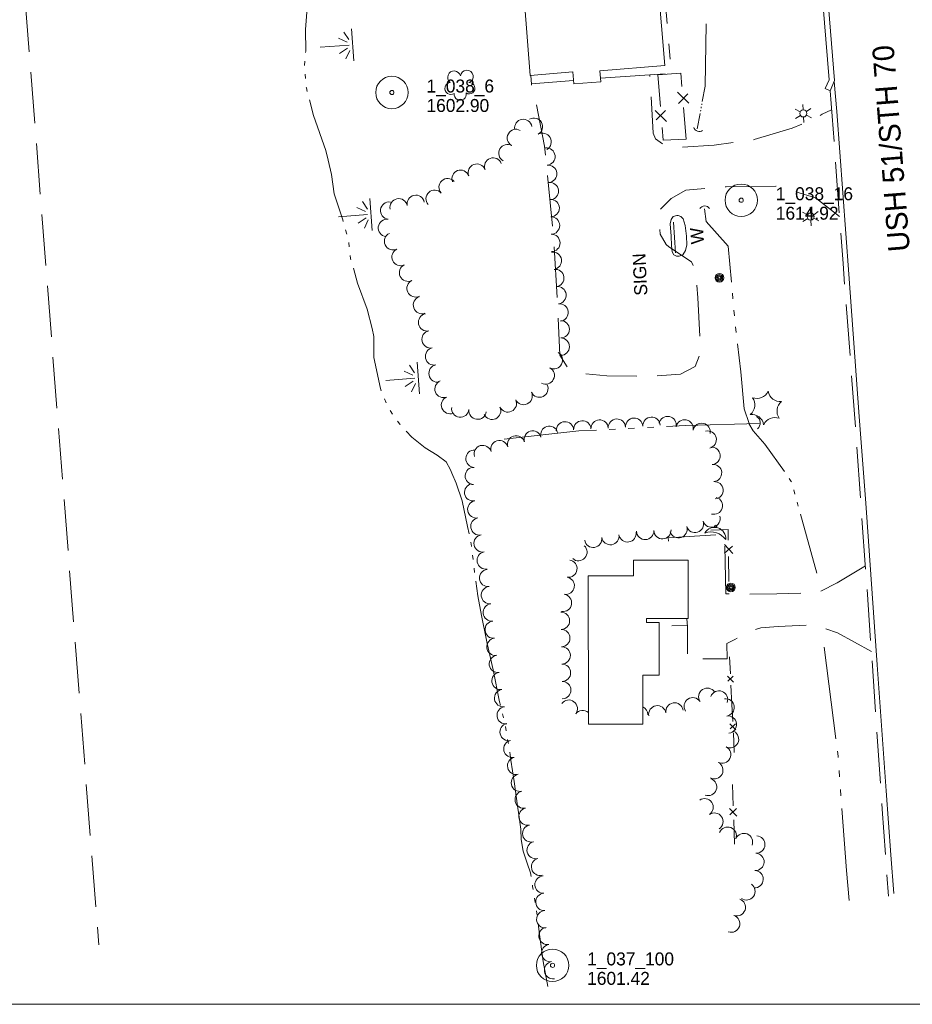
# Model space of a CAD drawing. Header units: feet. Extents: x 387481 to 389859, y 107000 to 108506.
# Tile 2 of 9: x 388046 to 388458, y 107000 to 107455. Entities that reach past the tile are written whole.
import ezdxf
from ezdxf.enums import TextEntityAlignment as Align

# ---------------------------------------------------------------- set-up
doc = ezdxf.new("R2010")
doc.units = ezdxf.units.FT
doc.header["$MEASUREMENT"] = 0
for name, pattern in [('DGN Style 3', [33.050332, 23.60738, -9.442952]), ('DGN Style 5', [16.525166, 7.082214, -9.442952]), ('DGN Style 6', [44.901237, 0.023607, -9.442952, 16.525166, -9.442952, 0.023607, -9.442952])]:
    doc.linetypes.add(name, pattern=pattern)
for name, color, linetype, lineweight in [('E_DWY', 73, 'DGN Style 3', 0), ('E_LAND_Vegetation', 21, 'Continuous', 0), ('E_MAP_GridLines', 251, 'Continuous', 0), ('E_MAP_Limits', 21, 'DGN Style 3', 0), ('E_MAP_PassPoints', 40, 'Continuous', 0), ('E_MISCPROP', 40, 'Continuous', 0), ('E_MISCPROP_HvyLine', 54, 'Continuous', 13), ('E_MISCPROP_Railing', 40, 'Continuous', 0), ('E_MISCPROP_Solid', 54, 'Continuous', 0), ('E_PATH_Sidewalk', 73, 'DGN Style 5', 0), ('E_RDWY', 40, 'Continuous', 13), ('E_RDWY_Gravel', 40, 'DGN Style 3', 13), ('E_RDWY_Name', 221, 'Continuous', 0), ('E_WTR', 251, 'DGN Style 6', 0)]:
    doc.layers.add(name, color=color, linetype=linetype, lineweight=lineweight)
doc.styles.add('Style-IGR_FONT_0', font='IGR_FONT_0.shx')

# ---------------------------------------------------------------- blocks, each defined once
blk = doc.blocks.new('PP')
at = {"layer": 'E_MAP_PassPoints', "color": 40, "linetype": 'Continuous', "lineweight": 0}
for radius in [7.5, 0.96]:
    blk.add_circle((0, 0), radius, dxfattribs=at)
blk = doc.blocks.new('SDSH')
at = {"layer": 'E_MISCPROP_Solid', "color": 241, "linetype": 'Continuous', "lineweight": 0}
blk.add_circle((0.65, -0.61), 0.562, dxfattribs=at)
at = {"layer": 'E_MISCPROP_Solid', "color": 241, "linetype": 'Continuous', "lineweight": 0, "extrusion": (0, 0, -1)}
blk.add_arc((10.41, 2.33), 8.55, 164.3603, 237.3444, dxfattribs=at)
at = {"layer": 'E_MISCPROP_Solid', "color": 241, "linetype": 'Continuous', "lineweight": 0}
blk.add_arc((-5.06, 0.29), 5.22, 262, 56.2984, dxfattribs=at)
blk = doc.blocks.new('CULVRT_3')
at = {"layer": 'E_MISCPROP_Railing', "color": 40, "linetype": 'Continuous', "lineweight": 0}
blk.add_arc((10, 7.5), 12.5, 216.8788, 323.1184, dxfattribs=at)
blk = doc.blocks.new('CULVRT_4')
at = {"layer": 'E_MISCPROP_Railing', "color": 40, "linetype": 'Continuous', "lineweight": 0}
blk.add_arc((10, 7.5), 12.5, 216.8796, 323.1192, dxfattribs=at)
blk = doc.blocks.new('CULVRT_5')
at = {"layer": 'E_MISCPROP_Railing', "color": 40, "linetype": 'Continuous', "lineweight": 0}
blk.add_arc((10, 7.5), 12.5, 216.8792, 323.1187, dxfattribs=at)
blk = doc.blocks.new('POLE')
at = {"layer": 'E_MISCPROP', "color": 20, "linetype": 'Continuous', "lineweight": 0}
for centre, radius in [((-0.01, 0.02), 2.02), ((-0.01, 0.03), 1.52), ((0, -0.01), 1.01), ((0, 0), 0.502)]:
    blk.add_circle(centre, radius, dxfattribs=at)
blk = doc.blocks.new('SIGN')
at = {"layer": 'E_MISCPROP', "color": 20, "linetype": 'Continuous', "lineweight": 0, "style": 'Style-IGR_FONT_0'}
blk.add_text('SIGN', height=6, rotation=0, dxfattribs=at).set_placement((-9.61, -0.01), align=Align.MIDDLE_LEFT)
blk = doc.blocks.new('TREE')
at = {"layer": 'E_LAND_Vegetation', "color": 93, "linetype": 'Continuous', "lineweight": 0}
for centre, radius, start, end in [((-1.47, 4.28), 2.78, 1.3945, 209.1675), ((3.57, 2.42), 2.97, 278.4236, 139.6575), ((-4.47, 0.2), 2.78, 78.0715, 279.0825), ((-2.01, -4.2), 2.61, 140.7796, 358.7122), ((3.46, -3.43), 2.97, 196.0744, 79.0477)]:
    blk.add_arc(centre, radius, start, end, dxfattribs=at)
blk = doc.blocks.new('LTP_2')
at = {"layer": 'E_MISCPROP', "color": 20, "linetype": 'Continuous', "lineweight": 0}
for p, q in [((-1.63, 0.07), (-4.24, 0.14)), ((-0.8, 1.43), (-2, 3.73)), ((0.9, 1.42), (2.27, 3.65)), ((-0.88, -1.42), (-2.24, -3.61)), ((0.76, -1.47), (2, -3.65)), ((1.64, -0.02), (4.16, -0.09))]:
    blk.add_line(p, q, dxfattribs=at)
blk.add_circle((0, 0), 1.64, dxfattribs=at)
blk = doc.blocks.new('WAL_1')
at = {"layer": 'E_MISCPROP_Railing', "color": 40, "linetype": 'Continuous', "lineweight": 0, "style": 'Style-IGR_FONT_0'}
blk.add_text('W', height=6, rotation=359.9999, dxfattribs=at).set_placement((-2.27, -0.34), align=Align.MIDDLE_LEFT)
blk = doc.blocks.new('PINEL')
at = {"layer": 'E_LAND_Vegetation', "color": 93, "linetype": 'Continuous', "lineweight": 0}
for centre, start, end in [((-8.14, 7.32), 275.2112, 0.9761), ((2.26, 10.71), 215.2112, 300.9761), ((10.41, 3.41), 155.2112, 240.9762), ((-10.4, -3.39), 335.2112, 60.9761), ((8.15, -7.3), 95.2112, 180.9762), ((-2.25, -10.7), 35.2112, 120.9762)]:
    blk.add_arc(centre, 5.72, start, end, dxfattribs=at)
blk = doc.blocks.new('MARSH')
at = {"layer": 'E_WTR', "color": 161, "linetype": 'Continuous', "lineweight": 0}
for p, q in [((0.03, 15.02), (0.03, 1.6)), ((-1.34, 2.37), (-3.54, 6.22)), ((1.46, 2.37), (3.66, 6.22)), ((-6.13, 3.53), (-2.44, 1.44)), ((6.25, 3.53), (2.56, 1.44)), ((-7.39, -0.05), (7.4, -0.05))]:
    blk.add_line(p, q, dxfattribs=at)

msp = doc.modelspace()

# ---------------------------------------------------------------- linework, layer by layer
at = {"layer": 'E_DWY', "color": 51, "linetype": 'DGN Style 3', "lineweight": 0, "flags": 128}
for points in [[(388314.23, 107428.38), (388337.05, 107429.82), (388338.65, 107402.81), (388339.75, 107400.27), (388344.23, 107397.17), (388351.22, 107396.28), (388366.8, 107397.27), (388385.34, 107399.92), (388402.91, 107405.13), (388413.86, 107409.77), (388416.72, 107411.66), (388421.17, 107413.66)], [(388282.31, 107425.75), (388301.84, 107427.2)], [(388424.82, 107364.36), (388413.66, 107373.04), (388395.29, 107378.37), (388372.4, 107378.03), (388353.7, 107376.49), (388346.98, 107372.67), (388341.98, 107367.67), (388341.41, 107361.59), (388341.93, 107356.1), (388344.67, 107351.37), (388345.83, 107350.29), (388356.29, 107343.35), (388358.35, 107339.04), (388359.22, 107326.72), (388360.64, 107301.61), (388358.06, 107294.9), (388351.33, 107291.41), (388335.98, 107290.44), (388317.22, 107290.58), (388305.28, 107291.86), (388299.48, 107293.91), (388295.45, 107300.28), (388294.72, 107318.22), (388292.56, 107355.09), (388288.44, 107396.83), (388284.48, 107417.24), (388282.43, 107424.58), (388282.31, 107425.75)], [(388436.76, 107202.71), (388423.69, 107194.93), (388415.63, 107190.84), (388410.71, 107190.22), (388395.79, 107189.82), (388378.5, 107189.68), (388372.21, 107189.91), (388371.61, 107217.29), (388345.61, 107215.73), (388345.88, 107205.37)], [(388439.56, 107163.16), (388423.91, 107171.81), (388412.78, 107175.58), (388396.41, 107174.8), (388388.35, 107174.07), (388383.58, 107172.56), (388376.41, 107168.73), (388372.77, 107166.92), (388372.79, 107159.73), (388354.49, 107159.78), (388354.43, 107174.6), (388354.2, 107178.43)]]:
    msp.add_lwpolyline(points, dxfattribs=at)
at = {"layer": 'E_LAND_Vegetation', "color": 93, "linetype": 'Continuous', "lineweight": 0}
for centre, radius, start, end in [((388278.57, 107405.29), 4.03, 9.8753, 189.86), ((388283.45, 107405.83), 4.03, 300.0976, 120.0822), ((388275.16, 107400.65), 4.03, 60.6532, 240.6379), ((388287.48, 107398.86), 4.03, 300.0976, 120.0822), ((388271.21, 107393.63), 4.03, 60.6532, 240.6379), ((388289.22, 107392.09), 4.03, 275.7095, 95.6942), ((388257.1, 107384.62), 4.03, 20.7541, 200.7388), ((388264.63, 107387.47), 4.03, 20.7541, 200.7388), ((388290.02, 107384.08), 4.03, 275.7095, 95.6942), ((388249.58, 107381.77), 4.03, 20.7541, 200.7388), ((388243.58, 107377.88), 4.03, 41.7762, 221.7609), ((388290.82, 107376.07), 4.03, 275.7095, 95.6942), ((388228.82, 107370.18), 4.03, 11.5762, 191.5608), ((388237.58, 107372.51), 4.03, 41.7762, 221.7609), ((388216.55, 107367.04), 4.03, 82.5052, 262.4899), ((388220.93, 107368.57), 4.03, 11.5762, 191.5608), ((388291.21, 107368.2), 4.03, 271.2036, 91.1882), ((388215.5, 107359.06), 4.03, 82.5052, 262.4899), ((388291.37, 107360.15), 4.03, 271.2036, 91.1882), ((388218.36, 107352.9), 4.03, 115.3966, 295.3813), ((388291.54, 107352.11), 4.03, 271.2036, 91.1882), ((388221.81, 107345.63), 4.03, 115.3966, 295.3813), ((388292.21, 107343.85), 4.03, 278.0676, 98.0523), ((388225.28, 107338.37), 4.03, 115.5496, 295.5342), ((388293.34, 107335.88), 4.03, 278.0676, 98.0523), ((388228.75, 107331.1), 4.03, 115.5496, 295.5342), ((388294.35, 107327.93), 4.03, 276.9072, 96.8919), ((388231.71, 107323.37), 4.03, 109.1123, 289.097), ((388295.32, 107319.94), 4.03, 276.9072, 96.8919), ((388234.07, 107315.4), 4.03, 101.5832, 281.5678), ((388295.88, 107312.19), 4.03, 269.8625, 89.8472), ((388235.68, 107307.52), 4.03, 101.5832, 281.5678), ((388295.86, 107304.14), 4.03, 269.8625, 89.8472), ((388237.3, 107299.63), 4.03, 101.5832, 281.5678), ((388292.75, 107297.94), 4.03, 241.5314, 61.5161), ((388238.91, 107291.75), 4.03, 101.5832, 281.5678), ((388288.91, 107290.86), 4.03, 241.5314, 61.5161), ((388241.68, 107284.6), 4.03, 111.7674, 291.7521), ((388278.7, 107281.32), 4.03, 205.1334, 25.118), ((388285.98, 107284.74), 4.03, 205.1334, 25.118), ((388244.67, 107277.12), 4.03, 111.7674, 291.7521), ((388271.41, 107277.9), 4.03, 205.1334, 25.118), ((388249.45, 107275.52), 4.03, 173.1452, 353.1299), ((388257.45, 107274.56), 4.03, 173.1452, 353.1299), ((388264.12, 107274.49), 4.03, 205.1334, 25.118), ((388297.84, 107265.44), 4.01, 3.0374, 183.0221), ((388305.84, 107265.87), 4.01, 3.0374, 183.0221), ((388313.84, 107266.29), 4.01, 3.0374, 183.0221), ((388321.84, 107266.71), 4.01, 3.0374, 183.0221), ((388329.84, 107267.14), 4.01, 3.0374, 183.0221), ((388337.85, 107267.56), 4.01, 3.0374, 183.0221), ((388345.32, 107267.9), 4.01, 348.6352, 168.6199), ((388353.17, 107266.32), 4.01, 348.6352, 168.6199), ((388282.89, 107261.18), 4.01, 16.108, 196.0926), ((388290.59, 107263.4), 4.01, 16.108, 196.0926), ((388361.03, 107264.74), 4.01, 348.6352, 168.6199), ((388363.85, 107261.17), 4.01, 283.6916, 103.6763), ((388267.49, 107256.74), 4.01, 16.108, 196.0926), ((388275.19, 107258.96), 4.01, 16.108, 196.0926), ((388256.02, 107252.34), 4.01, 87.8066, 267.7913), ((388259.79, 107254.51), 4.01, 16.108, 196.0926), ((388365.63, 107253.69), 4.01, 274.9506, 94.9353), ((388255.71, 107244.33), 4.01, 87.8066, 267.7913), ((388366.32, 107245.71), 4.01, 274.9506, 94.9353), ((388255.39, 107236.78), 4.01, 100.4349, 280.4195), ((388367.01, 107237.72), 4.01, 274.9506, 94.9353), ((388256.84, 107228.9), 4.01, 100.4349, 280.4195), ((388366.72, 107230.6), 4.01, 253.9192, 73.9038), ((388258.29, 107221.02), 4.01, 100.4349, 280.4195), ((388365.59, 107224.6), 4.01, 197.8087, 17.7934), ((388334.91, 107218.92), 4.01, 182.3584, 2.3431), ((388342.91, 107219.25), 4.01, 182.3584, 2.3431), ((388350.33, 107219.7), 4.01, 197.8087, 17.7934), ((388357.96, 107222.15), 4.01, 197.8087, 17.7934), ((388259.74, 107213.14), 4.01, 100.4349, 280.4195), ((388310.91, 107215.26), 4.01, 189.0257, 9.0104), ((388318.82, 107216.52), 4.01, 189.0257, 9.0104), ((388326.73, 107217.78), 4.01, 189.0257, 9.0104), ((388304.06, 107209.11), 4.01, 228.3808, 48.3655), ((388261.19, 107205.26), 4.01, 100.4349, 280.4195), ((388299.4, 107201.5), 4.01, 261.1216, 81.1063), ((388262.28, 107197.17), 4.01, 96.1227, 276.1074), ((388298.16, 107193.59), 4.01, 261.1216, 81.1063), ((388263.14, 107189.2), 4.01, 96.1227, 276.1074), ((388296.92, 107185.67), 4.01, 261.1216, 81.1063), ((388263.99, 107181.23), 4.01, 96.1227, 276.1074), ((388295.99, 107177.36), 4.01, 271.1606, 91.1453), ((388264.85, 107173.26), 4.01, 96.1227, 276.1074), ((388265.7, 107165.29), 4.01, 96.1227, 276.1074), ((388296.15, 107169.35), 4.01, 271.1606, 91.1453), ((388296.31, 107161.34), 4.01, 271.1606, 91.1453), ((388266.82, 107157.45), 4.01, 98.604, 278.5886), ((388296.46, 107153.34), 4.01, 270.7119, 90.6966), ((388268.02, 107149.53), 4.01, 98.604, 278.5886), ((388296.56, 107145.33), 4.01, 270.7119, 90.6966), ((388363.64, 107142.22), 4.02, 33.3956, 213.3803), ((388269.21, 107141.6), 4.01, 98.604, 278.5886), ((388356.93, 107137.8), 4.02, 33.3956, 213.3803), ((388369.07, 107140.94), 4.02, 339.3472, 159.3319), ((388270.41, 107133.68), 4.01, 98.604, 278.5886), ((388299.6, 107136.73), 4.01, 323.1674, 143.1521), ((388332.19, 107133.88), 4.02, 0.216, 65.4767), ((388340.55, 107134.1), 4.02, 9.5624, 189.5471), ((388348.48, 107135.44), 4.02, 9.5624, 189.5471), ((388372.1, 107137.3), 4.02, 277.5811, 97.5658), ((388306.01, 107131.93), 4.01, 48.8909, 143.1521), ((388373.16, 107129.34), 4.02, 277.5811, 97.5658), ((388271.76, 107125.93), 4.01, 102.587, 282.5717), ((388374.16, 107122.64), 4.02, 243.1252, 63.1099), ((388273.5, 107118.11), 4.01, 102.587, 282.5717), ((388370.52, 107115.48), 4.02, 243.1252, 63.1099), ((388275.25, 107110.29), 4.01, 102.587, 282.5717), ((388366.89, 107108.31), 4.02, 243.1252, 63.1099), ((388276.99, 107102.47), 4.01, 102.587, 282.5717), ((388364.01, 107100.51), 4.02, 250.9287, 70.9134), ((388278.74, 107094.65), 4.01, 102.587, 282.5717), ((388362.4, 107091.15), 4.02, 304.1073, 124.092), ((388280.49, 107086.83), 4.01, 102.587, 282.5717), ((388366.91, 107084.49), 4.02, 304.1073, 124.092), ((388282.23, 107079.01), 4.01, 102.587, 282.5717), ((388373.12, 107077.97), 4.02, 338.6725, 158.6572), ((388380.61, 107075.05), 4.02, 338.6725, 158.6572), ((388386.31, 107073.9), 4.02, 267.1736, 87.1583), ((388284.25, 107071.34), 4.01, 104.8941, 284.8787), ((388385.92, 107065.88), 4.02, 267.1736, 87.1583), ((388286.31, 107063.59), 4.01, 104.8941, 284.8787), ((388385.52, 107057.85), 4.02, 267.1736, 87.1583), ((388287.92, 107055.34), 4.01, 92.8908, 272.8754), ((388381.74, 107052.24), 4.02, 234.6085, 54.5931), ((388288.33, 107047.33), 4.01, 92.8908, 272.8754), ((388377.32, 107044.9), 4.02, 250.93, 70.9147), ((388288.73, 107039.33), 4.01, 92.8908, 272.8754), ((388374.7, 107037.3), 4.02, 250.93, 70.9147), ((388289.73, 107031.62), 4.01, 99.2466, 279.2313), ((388291.02, 107023.71), 4.01, 99.2466, 279.2313), ((388292.3, 107015.8), 4.01, 99.2466, 279.2313)]:
    msp.add_arc(centre, radius, start, end, dxfattribs=at)
at = {"layer": 'E_MAP_GridLines', "color": 161, "linetype": 'Continuous', "lineweight": 0}
msp.add_line((387500, 107000), (389000, 107000), dxfattribs=at)
at = {"layer": 'E_MAP_Limits', "color": 73, "linetype": 'DGN Style 3', "lineweight": 0, "flags": 128}
msp.add_lwpolyline([(387990.28, 108453.84), (388034.79, 107636.76), (388082.22, 107027.45)], dxfattribs=at)
at = {"layer": 'E_MISCPROP', "color": 20, "linetype": 'Continuous', "lineweight": 0}
msp.add_line((388348.88, 107347.55), (388348.06, 107361.67), dxfattribs=at)
at = {"layer": 'E_MISCPROP_HvyLine', "color": 241, "linetype": 'Continuous', "lineweight": 13, "flags": 128}
for points in [[(388281.81, 107429.58), (388279.09, 107463.28), (388321.51, 107466.71), (388321.29, 107469.43), (388340.99, 107471.02), (388343.97, 107434.18), (388313.95, 107431.75), (388314.36, 107426.66), (388301.97, 107425.66), (388301.52, 107431.17)], [(388354.86, 107178.43), (388354.83, 107205.38), (388329.56, 107205.35), (388329.56, 107198.13), (388308.59, 107198.12), (388308.65, 107129.5), (388333.86, 107129.52), (388333.84, 107152.19), (388341.38, 107152.2), (388341.36, 107176.5), (388335.61, 107176.5), (388335.6, 107178.41)]]:
    msp.add_lwpolyline(points, close=True, dxfattribs=at)
at = {"layer": 'E_MISCPROP_Railing', "color": 40, "linetype": 'Continuous', "lineweight": 0}
for p, q in [((388355.09, 107416.74), (388349.88, 107421.82)), ((388350.31, 107416.6), (388354.63, 107421.1)), ((388339.58, 107413.32), (388344.76, 107408.24)), ((388344.35, 107413.44), (388340.02, 107408.98)), ((388375.43, 107208.43), (388371.65, 107212.67)), ((388371.69, 107208.58), (388375.31, 107211.85)), ((388373.03, 107151.81), (388375.74, 107148.99)), ((388375.6, 107151.8), (388373.2, 107149.46)), ((388374.12, 107129.73), (388376.83, 107126.91)), ((388376.7, 107129.72), (388374.29, 107127.38)), ((388373.97, 107090.61), (388377.3, 107087.04)), ((388377.19, 107090.55), (388374.14, 107087.67))]:
    msp.add_line(p, q, dxfattribs=at)
at = {"layer": 'E_MISCPROP_Railing', "color": 40, "linetype": 'Continuous', "lineweight": 0, "flags": 128}
for points in [[(388351.88, 107424.51), (388351.37, 107430.63), (388340.85, 107429.83)], [(388340.85, 107429.83), (388342, 107415.22)], [(388353.88, 107400.18), (388352.67, 107414.82)], [(388342.76, 107405.57), (388343.23, 107399.59), (388353.88, 107400.18)], [(388373.36, 107214.65), (388373.3, 107219.62), (388365.23, 107219.34)], [(388373.56, 107195.6), (388373.44, 107207.07)], [(388373.97, 107160.69), (388374.36, 107152.8)], [(388374.62, 107147.58), (388375.06, 107138.61)], [(388375.06, 107138.61), (388375.45, 107130.72)], [(388375.71, 107125.5), (388376.16, 107116.53)], [(388375.32, 107101.68), (388375.65, 107091.82)], [(388375.88, 107085.3), (388376.26, 107074.09)]]:
    msp.add_lwpolyline(points, dxfattribs=at)
at = {"layer": 'E_MISCPROP_Railing', "color": 40, "linetype": 'Continuous', "lineweight": 13, "flags": 128}
for points in [[(388354.02, 107355.29), (388353.48, 107360.15), (388352.45, 107363.33), (388351.43, 107364.28), (388350.24, 107364.74), (388349.5, 107364.77), (388347.91, 107364.29), (388346.9, 107362.96), (388346.48, 107360.96), (388346.98, 107355.3)], [(388346.98, 107355.3), (388347.13, 107350.86), (388347.25, 107349.32), (388347.35, 107347.96), (388348.21, 107346.57), (388349.4, 107346.06), (388350.7, 107345.98), (388352.34, 107346.65), (388353.57, 107348.67), (388354.22, 107351.23), (388354.02, 107355.29)]]:
    msp.add_lwpolyline(points, dxfattribs=at)
at = {"layer": 'E_PATH_Sidewalk', "color": 51, "linetype": 'DGN Style 5', "lineweight": 0, "flags": 128}
for points in [[(388337.05, 107429.79), (388347, 107430.6), (388343.73, 107470.35), (388343.58, 107471.46), (388340.35, 107470.97)], [(388282.33, 107425.61), (388282.05, 107429.6)], [(388354.4, 107175.12), (388344.79, 107175), (388341.36, 107174.89)]]:
    msp.add_lwpolyline(points, dxfattribs=at)
at = {"layer": 'E_RDWY', "color": 21, "linetype": 'Continuous', "lineweight": 13, "flags": 128}
for points in [[(388407.87, 107578.37), (388411.92, 107527.25), (388416.25, 107472.88), (388419.99, 107427.59), (388418.22, 107423.49)], [(388410.36, 107578.56), (388414.41, 107527.45), (388418.74, 107473.08), (388422.53, 107427.18), (388420.51, 107422.5)], [(388422.38, 107426.83), (388423.53, 107412.86), (388429.08, 107337.71), (388433.97, 107271.9), (388437.02, 107231.7), (388442.28, 107156.93), (388446.35, 107098.74), (388448.48, 107069.17), (388449.88, 107051.19)], [(388418.22, 107423.49), (388420.51, 107422.5)]]:
    msp.add_lwpolyline(points, dxfattribs=at)
at = {"layer": 'E_RDWY_Gravel', "color": 21, "linetype": 'DGN Style 3', "lineweight": 13, "flags": 128}
msp.add_lwpolyline([(388420.51, 107422.5), (388426.43, 107342.68), (388432.77, 107258.97), (388439.84, 107159.22), (388444.5, 107090.27), (388447.39, 107050.06)], dxfattribs=at)
at = {"layer": 'E_WTR', "color": 161, "linetype": 'Continuous', "lineweight": 0, "flags": 128}
for points in [[(388177.89, 107440.21), (388177.95, 107440.86), (388177.84, 107450.87), (388178.6, 107460.9), (388179.22, 107469.4)], [(388362.69, 107424.66), (388363.11, 107453.38)], [(388177.32, 107434.18), (388177.51, 107436.19)], [(388177.81, 107428.16), (388177.61, 107430.17)], [(388178.67, 107422.18), (388178.24, 107423.88), (388178.22, 107424.15)], [(388361.35, 107417.47), (388362.69, 107424.66)], [(388188.3, 107390.37), (388187.26, 107394.8), (388181.48, 107411.05), (388179.66, 107418.27)], [(388360.8, 107414.5), (388360.89, 107414.99)], [(388361.08, 107415.99), (388361.17, 107416.48)], [(388358.99, 107404.83), (388360.34, 107412.02)], [(388360.52, 107413.01), (388360.61, 107413.51)], [(388195.27, 107362.05), (388195.05, 107362.79), (388191.11, 107374.88), (388189.87, 107383.7), (388188.3, 107390.37)], [(388374.78, 107334.01), (388373.25, 107350.69), (388363.09, 107362.08), (388362.34, 107367.83)], [(388196.95, 107356.24), (388196.39, 107358.18)], [(388198.05, 107350.31), (388197.81, 107352.31)], [(388198.87, 107344.32), (388198.71, 107344.89), (388198.54, 107346.3)], [(388208.61, 107312.54), (388206.42, 107321.44), (388201.9, 107333.51), (388199.96, 107340.43)], [(388375.49, 107326.22), (388375.25, 107328.82)], [(388376.21, 107318.43), (388375.97, 107321.03)], [(388212.84, 107283.78), (388212.45, 107284.73), (388209.46, 107299.17), (388209.5, 107308.89), (388208.61, 107312.54)], [(388377.06, 107310.66), (388376.76, 107313.25)], [(388383.08, 107268.54), (388380.72, 107275.32), (388379.17, 107292.56), (388377.66, 107305.48)], [(388215.19, 107278.21), (388214.41, 107280.06)], [(388218.13, 107272.96), (388216.97, 107274.61)], [(388221.65, 107268.04), (388221.43, 107268.28), (388220.46, 107269.66)], [(388245.53, 107245.67), (388244.9, 107247.12), (388242.92, 107250.84), (388238.78, 107253.92), (388233.17, 107257.41), (388226.95, 107262.33), (388224.4, 107265.08)], [(388312.35, 107265.57), (388304.26, 107265.15), (388269.75, 107261.33)], [(388321.2, 107266.03), (388318.25, 107265.88)], [(388330.04, 107266.5), (388327.1, 107266.34)], [(388338.89, 107266.96), (388335.94, 107266.81)], [(388387.57, 107268.67), (388353.64, 107267.73), (388344.79, 107267.27)], [(388399.34, 107246.34), (388390.31, 107259.11), (388384.82, 107265.21), (388382.91, 107268.54)], [(388253.51, 107217.64), (388252.83, 107221.05), (388250.35, 107232.89), (388247.52, 107241.09), (388245.53, 107245.67)], [(388402.58, 107241.62), (388402.52, 107241.84), (388401.55, 107243.22)], [(388404.14, 107236), (388403.62, 107237.87)], [(388405.69, 107230.38), (388405.17, 107232.25)], [(388414.25, 107199.46), (388406.73, 107226.63)], [(388254.68, 107211.7), (388254.66, 107211.81), (388254.29, 107213.68)], [(388255.31, 107205.68), (388255.1, 107207.69)], [(388256.06, 107199.68), (388255.79, 107201.68)], [(388261.91, 107166.93), (388261.44, 107169.11), (388259.2, 107179.8), (388257.58, 107188.95), (388256.6, 107195.68)], [(388268, 107138.32), (388267.63, 107139.88), (388264.59, 107154.69), (388261.91, 107166.93)], [(388417.72, 107165.22), (388423.08, 107122.85)], [(388269.38, 107132.43), (388268.92, 107134.4)], [(388270.63, 107126.51), (388270.28, 107128.5)], [(388271.65, 107120.55), (388271.55, 107121.22), (388271.32, 107122.54)], [(388276.45, 107087.62), (388275.84, 107091.73), (388274.33, 107103.1), (388272.81, 107112.94), (388272.26, 107116.56)], [(388423.81, 107117), (388424.11, 107114.69), (388424.15, 107114.08)], [(388424.59, 107108.2), (388424.81, 107105.26)], [(388425.25, 107099.39), (388425.47, 107096.45)], [(388282.14, 107059.11), (388281.86, 107060.85), (388280.35, 107065.2), (388278.47, 107070.77), (388277.54, 107076.28), (388277.42, 107081.06), (388276.45, 107087.62)], [(388425.91, 107090.58), (388428.05, 107061.82), (388429.31, 107048)], [(388283.11, 107053.14), (388282.89, 107054.52), (388282.79, 107055.13)], [(388284.07, 107047.16), (388283.75, 107049.15)], [(388284.96, 107041.18), (388284.69, 107043.18)], [(388289.96, 107008.29), (388287.7, 107019.86), (388286.28, 107031.23), (388285.49, 107037.18)]]:
    msp.add_lwpolyline(points, dxfattribs=at)

# ---------------------------------------------------------------- block references
at = {"layer": 'E_LAND_Vegetation', "color": 93, "linetype": 'Continuous', "lineweight": 0, "xscale": 1.000002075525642, "yscale": 1.000002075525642, "zscale": 1.000002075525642, "rotation": 94.29984881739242}
for name, p in [('TREE', (388249.24, 107425.33)), ('PINEL', (388390.77, 107275.77))]:
    msp.add_blockref(name, p, dxfattribs=at)
at = {"layer": 'E_MAP_PassPoints', "color": 40, "linetype": 'Continuous', "lineweight": 0}
for p in [(388217.8, 107421.68), (388379.35, 107371.87), (388292.1, 107018)]:
    msp.add_blockref('PP', p, dxfattribs=at)
at = {"layer": 'E_MISCPROP', "color": 20, "linetype": 'Continuous', "lineweight": 0}
for name, p, xscale, yscale, zscale, rotation in [('LTP_2', (388408.07, 107412.01), 1.000002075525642, 1.000002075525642, 1.000002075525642, 94.29984881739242), ('LTP_2', (388411.48, 107364.32), 1.000002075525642, 1.000002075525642, 1.000002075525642, 94.29984881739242), ('SIGN', (388332.5, 107337.34), 1.00000144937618, 1.00000144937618, 1.00000144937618, 92.79962454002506), ('POLE', (388369.26, 107336.03), 0.9999991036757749, 0.9999991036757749, 0.9999991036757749, 93.34015522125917), ('POLE', (388374.61, 107192.82), 0.9999991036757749, 0.9999991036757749, 0.9999991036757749, 93.34015522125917)]:
    msp.add_blockref(name, p, dxfattribs=dict(at, xscale=xscale, yscale=yscale, zscale=zscale, rotation=rotation))
at = {"layer": 'E_MISCPROP_Railing', "color": 40, "linetype": 'Continuous', "lineweight": 0}
for name, p, xscale, yscale, zscale, rotation in [('CULVRT_3', (388357.4, 107405.54), 0.2167734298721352, 0.2167734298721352, 0.2167734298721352, 340.7130322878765), ('CULVRT_4', (388364.74, 107368.07), 0.2301132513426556, 0.2301132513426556, 0.2301132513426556, 180.5600230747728), ('WAL_1', (388358.7, 107353.85), 1.000002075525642, 1.000002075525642, 1.000002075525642, 94.29984881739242), ('CULVRT_5', (388386.87, 107266.2), 0.2864220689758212, 0.2864220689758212, 0.2864220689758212, 94.20487883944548)]:
    msp.add_blockref(name, p, dxfattribs=dict(at, xscale=xscale, yscale=yscale, zscale=zscale, rotation=rotation))
at = {"layer": 'E_MISCPROP_Solid', "color": 241, "linetype": 'Continuous', "lineweight": 0, "xscale": 0.9999991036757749, "yscale": 0.9999991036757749, "zscale": 0.9999991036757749, "rotation": 93.34015522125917}
msp.add_blockref('SDSH', (388366.99, 107220.41), dxfattribs=at)
at = {"layer": 'E_WTR', "color": 161, "linetype": 'Continuous', "lineweight": 0, "xscale": 1.000002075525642, "yscale": 1.000002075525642, "zscale": 1.000002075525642, "rotation": 94.29984881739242}
for p in [(388199.56, 107443.69), (388208.13, 107365.3), (388229.93, 107289.66)]:
    msp.add_blockref('MARSH', p, dxfattribs=at)

# ---------------------------------------------------------------- texts
at = {"layer": 'E_MAP_PassPoints', "color": 40, "linetype": 'Continuous', "lineweight": 0, "style": 'Style-IGR_FONT_0'}
for s, p in [('1_038_6', (388233.8, 107421.68)), ('1602.90', (388233.8, 107412.68)), ('1_038_16', (388395.35, 107371.87)), ('1614.92', (388395.35, 107362.87)), ('1_037_100', (388308.1, 107018)), ('1601.42', (388308.1, 107009))]:
    msp.add_text(s, height=6, dxfattribs=at).set_placement(p)
at = {"layer": 'E_RDWY_Name', "style": 'Style-IGR_FONT_0', "width": 0.999815}
msp.add_text('USH 51/STH 70', height=10, rotation=94.5538, dxfattribs=at).set_placement((388457.41, 107348.41))

doc.saveas('drawing.dxf')
